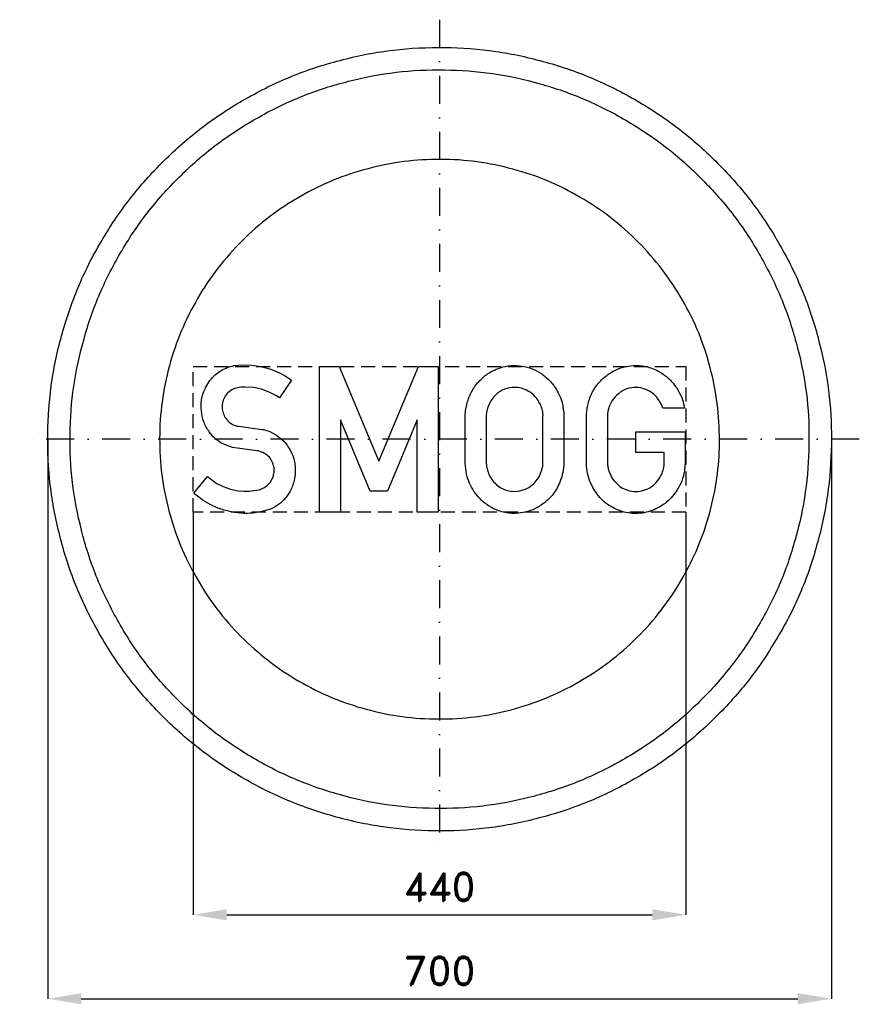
# Model space of a CAD drawing. Header units: millimetres. Extents: x -375 to 375, y -505 to 375.
import ezdxf

# ---------------------------------------------------------------- set-up
doc = ezdxf.new("R2010")
doc.units = ezdxf.units.MM
doc.header["$LTSCALE"] = 5
doc.linetypes.add('ČERCHOVANÁX2', pattern=[2, 1, -0.5, 0, -0.5])
doc.linetypes.add('ČÁRKOVANÁX2', pattern=[1.5, 1, -0.5])
doc.layers.add('Kóty', color=2, linetype='Continuous')
doc.layers.add('Značka', color=7, linetype='Continuous')
doc.styles.get("Standard").update_dxf_attribs({"font": 'romand.shx', "height": 25})
doc.dimstyles.get("Standard").update_dxf_attribs({"dimtxt": 25, "dimasz": 30, "dimexe": 0.18, "dimexo": 0.0625, "dimgap": 12.5, "dimtad": 1, "dimdec": 0, "dimzin": 0, "dimdsep": 46, "dimtxsty": 'Standard', "dimcen": 0.09, "dimadec": 0, "dimazin": 0, "dimtfac": 1, "dimtdec": 0, "dimtofl": 0, "dimtmove": 0, "dimatfit": 3, "dimfxl": 1, "dimtolj": 1, "dimtzin": 0, "dimarcsym": 0})

# ---------------------------------------------------------------- blocks, each defined once
blk = doc.blocks.new('*D2')
at = {"layer": 'Defpoints', "color": 0, "transparency": 16777216}
for p in [(-220, -65), (220, -65), (220, -424.91)]:
    blk.add_point(p, dxfattribs=at)
at = {"layer": 'Kóty', "color": 0, "lineweight": -2, "transparency": 16777216}
for p, q in [((-220, -65.06), (-220, -425.09)), ((220, -65.06), (220, -425.09)), ((-190, -424.91), (190, -424.91))]:
    blk.add_line(p, q, dxfattribs=at)
at = {"layer": 'Kóty', "color": 0, "transparency": 16777216}
for points in [[(-190, -419.91), (-190, -429.91), (-220, -424.91)], [(190, -419.91), (190, -429.91), (220, -424.91)]]:
    blk.add_solid(points, dxfattribs=at)
at = {"layer": 'Kóty', "color": 0, "transparency": 16777216, "insert": (0, -399.91), "char_height": 25, "attachment_point": 5}
blk.add_mtext('\\A1;440', dxfattribs=at)
blk = doc.blocks.new('*D3')
at = {"layer": 'Defpoints', "color": 0, "transparency": 16777216}
for p in [(-349.98, 0), (350.04, -2.17), (350.04, -499.91)]:
    blk.add_point(p, dxfattribs=at)
at = {"layer": 'Kóty', "color": 0, "lineweight": -2, "transparency": 16777216}
for p, q in [((-349.98, -0.06), (-349.98, -500.09)), ((350.04, -2.23), (350.04, -500.09)), ((-319.98, -499.91), (320.04, -499.91))]:
    blk.add_line(p, q, dxfattribs=at)
at = {"layer": 'Kóty', "color": 0, "transparency": 16777216}
for points in [[(-319.98, -494.91), (-319.98, -504.91), (-349.98, -499.91)], [(320.04, -494.91), (320.04, -504.91), (350.04, -499.91)]]:
    blk.add_solid(points, dxfattribs=at)
at = {"layer": 'Kóty', "color": 0, "transparency": 16777216, "insert": (0.03, -474.91), "char_height": 25, "attachment_point": 5}
blk.add_mtext('\\A1;700', dxfattribs=at)

msp = doc.modelspace()

# ---------------------------------------------------------------- linework, layer by layer
at = {"layer": 'Značka', "color": 6, "linetype": 'ČERCHOVANÁX2', "lineweight": 25, "ltscale": 5}
for p, q in [((0, 375), (0, -375)), ((375, 0), (-375, 0))]:
    msp.add_line(p, q, dxfattribs=at)
at = {"layer": 'Značka', "color": 5}
for points in [[(350.05, 0.12), (350.04, -2.17), (350.02, -4.46, -0.032168), (346.54, -50.09, -0.035723), (336.91, -94.89, -0.036667), (321.88, -138.14, -0.034754), (300.84, -178.83, -0.034039), (275.01, -216.66, -0.034453), (244.28, -250.59, -0.03456), (209.56, -280.44, -0.034426), (171.07, -305.25, -0.034389), (129.8, -325.1, -0.034418), (86.2, -339.11, -0.034424), (41.21, -347.61, -0.034417), (-4.53, -349.85, -0.034416), (-50.19, -346.41, -0.034417), (-94.95, -336.74, -0.034417), (-138.17, -321.6, -0.034417), (-178.9, -300.67, -0.034417), (-216.73, -274.86, -0.034417), (-250.66, -244.11, -0.034417), (-280.51, -209.39, -0.034417), (-305.32, -170.9, -0.034417), (-325.17, -129.63, -0.034417), (-339.18, -86.04, -0.034417), (-347.67, -41.04, -0.034417), (-349.92, 4.7, -0.034417), (-346.48, 50.36, -0.034417), (-336.81, 95.12, -0.034417), (-321.67, 138.34, -0.034417), (-300.74, 179.07, -0.034417), (-274.93, 216.89, -0.034416), (-244.18, 250.82, -0.034418), (-209.45, 280.68, -0.034417), (-170.97, 305.49, -0.034415), (-129.7, 325.34, -0.034415), (-86.1, 339.35, -0.034415), (-41.11, 347.84, -0.034416), (4.63, 350.09, -0.034417), (50.29, 346.65, -0.034417), (95.05, 336.98, -0.034417), (138.27, 321.83, -0.034417), (179, 300.91, -0.034417), (216.82, 275.1, -0.034407), (250.76, 244.35, -0.034414), (280.62, 209.62, -0.034488), (305.42, 171.14, -0.034419), (325.25, 129.88, -0.034077), (339.28, 86.27, -0.03279), (347.56, 43.5, -0.034265), (350.05, 0.12)], [(-207.34, -33.12), (-206.18, -34.15), (-205, -35.15), (-199.36, -39.08), (-193.17, -42.16), (-186.55, -44.55), (-179.71, -45.92), (-175.11, -46.27), (-170.44, -46.23), (-163.43, -45.59, 0.087013), (-156.93, -43.32), (-153.89, -41.27), (-151.36, -38.58), (-149.39, -35.34, 0.054356), (-148.18, -31.76, 0.059833), (-147.69, -27.61, 0.06123), (-148.21, -23.44, 0.082137), (-150.31, -18.25, 0.090243), (-154.02, -14.07), (-157.88, -11.69), (-162.22, -10.41), (-162.74, -10.32), (-163.27, -10.24), (-184.79, -7.34), (-185.66, -7.07), (-186.53, -6.8), (-190.69, -5.32), (-194.67, -3.43, -0.063695), (-200.77, 0.97, -0.054496), (-205.74, 6.73, -0.067339), (-210.51, 15.57, -0.069014), (-212.74, 25.32, -0.070924), (-212.48, 35.37, -0.069897), (-209.42, 45.05, -0.09172), (-201.67, 56.36, -0.107363), (-190.43, 63.73, -0.057155), (-183.38, 65.82), (-176.02, 66.56), (-167.75, 66.39), (-159.6, 65.18), (-150.76, 62.73), (-142.28, 59.15), (-137.97, 56.87), (-133.93, 54.19), (-133.13, 53.59), (-132.34, 52.98), (-142.94, 36.98), (-144.32, 37.88), (-145.71, 38.76), (-152.23, 42.21), (-159.13, 44.71), (-166.14, 46.25), (-173.46, 46.68, 0.059671), (-181.25, 45.84, 0.11984), (-187.97, 42.52, 0.091478), (-191.44, 38.56, 0.073946), (-193.5, 33.61, 0.04828), (-194.11, 30.25, 0.05223), (-194.03, 26.87, 0.073029), (-192.76, 22.13, 0.069154), (-190.21, 17.89), (-187.78, 15.31), (-184.87, 13.34), (-183.31, 12.62), (-181.67, 12.11), (-180.39, 11.85), (-179.11, 11.67), (-158.73, 8.86), (-158.03, 8.77), (-157.33, 8.67), (-151.58, 7.01), (-146.25, 4.13, -0.063209), (-139.08, -1.73, -0.066765), (-133.67, -9.19, -0.065419), (-130.19, -17.58, -0.061108), (-128.91, -26.61, -0.069723), (-129.9, -37.08, -0.073514), (-133.8, -46.84, -0.064006), (-138.95, -53.99, -0.068197), (-145.72, -59.52, -0.057625), (-152.94, -63.01), (-160.76, -65.05, -0.044573), (-171.91, -66.22, -0.044645), (-183.04, -65.39, -0.042648), (-193.94, -62.83, -0.038256), (-204.32, -58.54), (-211.14, -54.73), (-217.33, -50.05), (-218.41, -49.08), (-219.48, -48.1), (-207.34, -33.12)], [(22.93, 20.84), (22.98, 21.92), (23.05, 22.99, -0.029181), (23.74, 28.41, -0.029637), (25.07, 33.72, -0.06375), (29.78, 44.41, -0.068506), (37.11, 53.53, -0.062113), (45.08, 59.82, -0.062483), (54.35, 63.94, -0.060008), (63.86, 65.85, -0.060639), (73.55, 65.45, -0.059747), (82.85, 62.97, -0.058826), (91.29, 58.39, -0.056336), (98.51, 52.24, -0.052513), (104.25, 44.67, -0.041923), (107.68, 38.11, -0.046724), (109.9, 31.08, -0.021683), (110.6, 27.22), (111.04, 23.32), (111.1, 22.68), (111.16, 22.03), (111.16, -21.5), (111.07, -22.51), (110.98, -23.51, -0.034022), (109.65, -31.56, -0.046154), (107.05, -39.31, -0.076361), (100.52, -50.11, -0.074312), (91.06, -58.55, -0.061553), (82.15, -63.35, -0.063117), (72.36, -65.8, -0.07488), (60.18, -65.69, -0.076783), (48.6, -61.99, -0.068325), (39.4, -56.1, -0.061089), (32, -48.03, -0.046129), (27.69, -41.06, -0.051678), (24.84, -33.45, -0.028913), (23.75, -28.37, -0.016804), (23.14, -23.21), (23.03, -22.01), (22.93, -20.81), (22.93, 20.84)], [(175.41, 6.8), (219.48, 6.8), (219.48, -20.98), (219.43, -21.73), (219.37, -22.49, -0.012098), (219, -26.52, -0.021203), (218.36, -30.51, -0.058349), (215.48, -39.53, -0.055494), (210.6, -47.76, -0.085504), (199.92, -58.4, -0.092871), (186.25, -64.69, -0.090738), (172.01, -66.2, -0.08994), (158.14, -62.63, -0.08954), (145.86, -54.61, -0.083695), (137, -42.94, -0.051316), (133.4, -34.72, -0.050123), (131.55, -26), (131.38, -24.44), (131.28, -22.89), (131.24, -21.71), (131.22, -20.53), (131.22, 20.72), (131.31, 21.84), (131.41, 22.95, -0.017878), (132.01, 27.94, -0.026544), (133.07, 32.87, -0.069385), (137.54, 43.76, -0.069858), (144.85, 53.07, -0.059184), (152.43, 59.25, -0.05895), (161.2, 63.47, -0.049043), (168.89, 65.48, -0.050553), (176.84, 65.93, -0.075255), (188.88, 63.76, -0.074081), (199.77, 58.16, -0.058056), (207.09, 51.91, -0.053674), (212.84, 44.19, -0.044428), (216.33, 37.24, -0.051337), (218.43, 29.81), (218.62, 28.75), (218.79, 27.69), (199.52, 27.69), (198.88, 29.4), (198.17, 31.09, 0.060259), (194.81, 36.68, 0.067618), (190.13, 41.26, 0.081625), (183.56, 44.95, 0.084314), (176.13, 46.31, 0.096617), (167.42, 45.02, 0.092815), (159.75, 40.63, 0.08299), (154.31, 34.62, 0.076598), (151.04, 27.25, 0.033502), (150.3, 24.1, 0.039524), (150.03, 20.91, 0.003509), (150.03, 20.54), (150.03, 20.18), (150.03, -20.79), (150.05, -21.36), (150.07, -21.92, 0.041424), (150.57, -25.47, 0.033115), (151.59, -28.92, 0.060761), (154.67, -35.25, 0.073441), (159.28, -40.52, 0.075549), (164.93, -44.29, 0.073339), (171.48, -46.26, 0.079838), (179, -46.38, 0.082987), (186.13, -44.12, 0.07983), (192.2, -39.94, 0.069677), (196.81, -34.12, 0.054056), (199.32, -28.97, 0.060679), (200.58, -23.45), (200.71, -22.14), (200.8, -20.81), (200.8, -11.74), (175.41, -11.74), (175.41, 6.8)], [(41.74, 20.76), (41.74, -20.83), (41.79, -21.61), (41.86, -22.4, 0.035773), (42.52, -26.49, 0.040028), (43.8, -30.44, 0.060852), (46.66, -35.78, 0.060478), (50.74, -40.3, 0.060093), (55.47, -43.72, 0.067109), (60.86, -45.83), (65.28, -46.52), (69.78, -46.33, 0.077589), (77.41, -44.17, 0.085406), (83.93, -39.73, 0.074044), (88.34, -34.37, 0.06111), (91.18, -28.02), (92.04, -24.81, 0.040633), (92.43, -21.54), (92.44, -21.13), (92.45, -20.71), (92.45, 20.66), (92.46, 21.4, 0.007948), (92.45, 22.14, 0.059553), (91.76, 26.66, 0.046497), (90.11, 31, 0.074766), (85.59, 37.95, 0.086004), (79.17, 43.09, 0.071865), (73.28, 45.59, 0.07061), (66.88, 46.35, 0.093386), (58.05, 44.7, 0.098874), (50.53, 39.95, 0.063617), (46.74, 35.63, 0.049876), (44, 30.55, 0.037771), (42.55, 26.46, 0.048348), (41.83, 22.21), (41.78, 21.48), (41.74, 20.76)]]:
    msp.add_lwpolyline(points, format="xyb", dxfattribs=at)
at = {"layer": 'Značka', "color": 1}
for points in [[(330.05, 0.12), (330.04, -2.04), (330.02, -4.2, -0.032166), (326.74, -47.22, -0.035722), (317.66, -89.46, -0.036665), (303.49, -130.24, -0.034754), (283.65, -168.61, -0.034039), (259.3, -204.27, -0.034453), (230.32, -236.26, -0.03456), (197.59, -264.41, -0.034426), (161.29, -287.8, -0.034389), (122.38, -306.52, -0.034418), (81.28, -319.73, -0.034424), (38.85, -327.74, -0.034417), (-4.27, -329.85, -0.034416), (-47.32, -326.61, -0.034417), (-89.53, -317.49, -0.034417), (-130.27, -303.21, -0.034416), (-168.68, -283.49, -0.034417), (-204.34, -259.15, -0.034417), (-236.33, -230.15, -0.034417), (-264.48, -197.41, -0.034417), (-287.87, -161.13, -0.034417), (-306.59, -122.22, -0.034417), (-319.8, -81.11, -0.034417), (-327.8, -38.69, -0.034417), (-329.92, 4.44, -0.034417), (-326.68, 47.49, -0.034417), (-317.56, 89.69, -0.034417), (-303.28, 130.44, -0.034416), (-283.55, 168.85, -0.034417), (-259.22, 204.51, -0.034418), (-230.22, 236.5, -0.034417), (-197.48, 264.65, -0.034415), (-161.2, 288.04, -0.034416), (-122.29, 306.76, -0.034417), (-81.18, 319.96, -0.034418), (-38.75, 327.97, -0.034417), (4.37, 330.09, -0.034417), (47.42, 326.84, -0.034417), (89.62, 317.73, -0.034415), (130.37, 303.45, -0.034416), (168.78, 283.72, -0.034418), (204.44, 259.39, -0.034406), (236.43, 230.39, -0.034413), (264.58, 197.65, -0.034487), (287.97, 161.36, -0.034418), (306.67, 122.47, -0.034077), (319.9, 81.35, -0.032792), (327.7, 41.02, -0.034265), (330.05, 0.12)], [(250.05, 0.12), (250.04, 1.75), (250.03, 3.39, 0.032169), (247.54, 35.98, 0.035722), (240.66, 67.98, 0.036667), (229.93, 98.88, 0.034753), (214.9, 127.94, 0.03404), (196.45, 154.96, 0.034453), (174.5, 179.19, 0.034563), (149.7, 200.52, 0.034428), (122.2, 218.24, 0.03439), (92.73, 232.42, 0.034416), (61.59, 242.43, 0.034424), (29.45, 248.49, 0.034418), (-3.22, 250.1, 0.034416), (-35.84, 247.64, 0.034415), (-67.81, 240.73, 0.034415), (-98.68, 229.92, 0.034416), (-127.77, 214.97, 0.034418), (-154.79, 196.53, 0.034417), (-179.03, 174.57, 0.034415), (-200.35, 149.76, 0.034417), (-218.07, 122.27, 0.034416), (-232.25, 92.8, 0.034416), (-242.26, 61.66, 0.034417), (-248.32, 29.52, 0.034417), (-249.93, -3.15, 0.034417), (-247.47, -35.77, 0.034417), (-240.56, -67.74, 0.034417), (-229.75, -98.61, 0.034417), (-214.8, -127.7, 0.034416), (-196.36, -154.72, 0.034416), (-174.4, -178.96, 0.034417), (-149.6, -200.28, 0.034417), (-122.11, -218.01, 0.034417), (-92.63, -232.18, 0.034417), (-61.49, -242.19, 0.034416), (-29.35, -248.26, 0.034416), (3.32, -249.86, 0.034417), (35.94, -247.4, 0.034418), (67.91, -240.5, 0.034416), (98.78, -229.68, 0.034417), (127.87, -214.73, 0.034417), (154.89, -196.3, 0.034405), (179.13, -174.33, 0.034415), (200.45, -149.52, 0.034488), (218.17, -122.04, 0.034417), (232.34, -92.57, 0.034078), (242.36, -61.42, 0.032788), (248.27, -30.87, 0.034264), (250.05, 0.12)]]:
    msp.add_lwpolyline(points, format="xyb", dxfattribs=at)
at = {"layer": 'Značka', "color": 6, "linetype": 'ČÁRKOVANÁX2', "ltscale": 2.5}
msp.add_lwpolyline([(-220, -65), (-220, 65), (220, 65), (220, -65), (-220, -65)], dxfattribs=at)
at = {"layer": 'Značka', "color": 5}
msp.add_lwpolyline([(-107.3, -64.99), (-107.3, 64.99), (-89.61, 64.99), (-54.27, -19.47), (-18.85, 64.99), (-1.27, 64.99), (-1.27, -64.99), (-20.06, -64.99), (-20.06, 17.46), (-46.59, -46.3), (-61.99, -46.3), (-88.49, 17.46), (-88.49, -64.99), (-107.3, -64.99)], dxfattribs=at)

# ---------------------------------------------------------------- dimensions: what is measured, and where the dimension line sits
at = {"layer": 'Kóty'}
for base, p1, p2, picture, middle in [((350.04, -499.91), (-349.98, 0), (350.04, -2.17), '*D3', (0.03, -474.91)), ((220, -424.91), (-220, -65), (220, -65), '*D2', (0, -399.91))]:
    dim = msp.add_linear_dim(base=base, p1=p1, p2=p2, dimstyle='Standard', dxfattribs=at)
    dim.commit()
    dim.dimension.update_dxf_attribs({"geometry": picture, "text_midpoint": middle})

doc.saveas('drawing.dxf')
